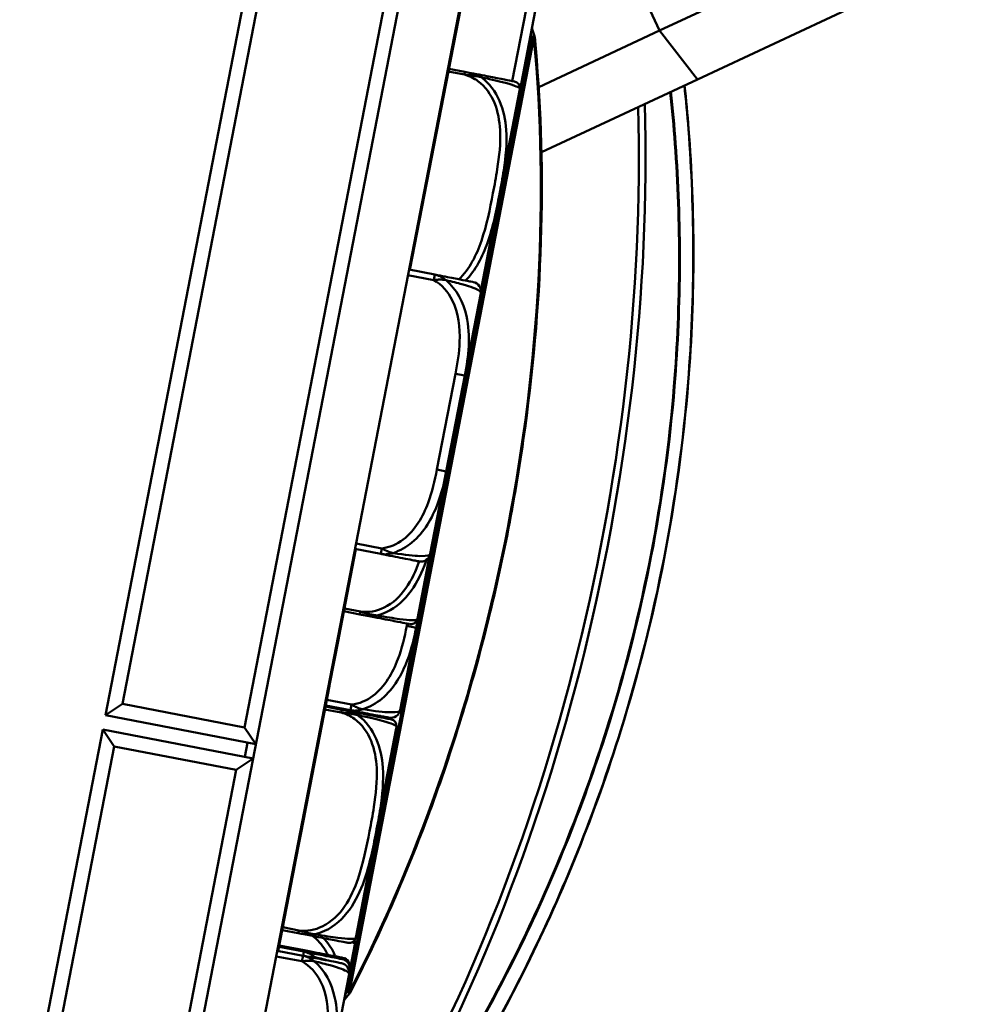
# Model space of a CAD drawing. Header units: inches. Extents: x 0.8 to 75.7, y -7.8 to 49.3.
# Tile 5 of 222: x 16 to 18, y 6.2 to 8.2. Entities that reach past the tile are written whole.
import ezdxf

# ---------------------------------------------------------------- set-up
doc = ezdxf.new("R2010")
doc.units = ezdxf.units.IN
doc.header["$MEASUREMENT"] = 0
for name, color, linetype, lineweight in [('Dimensions(ROSSANSI)', 7, 'Continuous', 25), ('Visible Edges(ROSSANSI)', 7, 'Continuous', 50), ('Visible Tangent Edges(ROSSANSI)', 7, 'Continuous', 50)]:
    doc.layers.add(name, color=color, linetype=linetype, lineweight=lineweight)
doc.styles.add('DEFAULT-ROSSANSI', font='arial.ttf')
doc.dimstyles.new('DEFAULT-ROSSANSI', dxfattribs={"dimtxt": 1, "dimasz": 0.098425, "dimexe": 0.125, "dimexo": 0.0625, "dimgap": 0.031496, "dimtad": 0, "dimtih": 1, "dimtoh": 1, "dimrnd": 1e-08, "dimzin": 0, "dimdsep": 46, "dimtxsty": 'DEFAULT-ROSSANSI', "dimcen": 0.09, "dimdle": 0.393701, "dimclrd": 7, "dimclre": 7, "dimclrt": 179, "dimadec": 0, "dimazin": 0, "dimtfac": 1, "dimtofl": 0, "dimtmove": 0, "dimatfit": 3, "dimfxl": 1, "dimtolj": 1, "dimtzin": 0, "dimlwd": 25, "dimlwe": 25, "dimarcsym": 0})

# ---------------------------------------------------------------- blocks, each defined once
blk = doc.blocks.new('*D7')
at = {"layer": 'Defpoints', "color": 0}
for p in [(19.9791, 26.1672), (2.7537, 7.6047), (15.8958, 5.062)]:
    blk.add_point(p, dxfattribs=at)
at = {"layer": 'Dimensions(ROSSANSI)', "color": 7, "lineweight": 25}
for p, q in [((19.9178, 26.1791), (6.7143, 28.7336)), ((6.8183, 28.6132), (4.9255, 18.8296)), ((2.7724, 7.7013), (4.6653, 17.4849)), ((15.8345, 5.0739), (2.631, 7.6284))]:
    blk.add_line(p, q, dxfattribs=at)
at = {"layer": 'Dimensions(ROSSANSI)', "color": 7}
for points in [[(6.8022, 28.6163), (6.8344, 28.6101), (6.837, 28.7099)], [(2.7563, 7.7044), (2.7885, 7.6982), (2.7537, 7.6047)]]:
    blk.add_solid(points, dxfattribs=at)
at = {"layer": 'Dimensions(ROSSANSI)', "color": 179, "lineweight": 25, "insert": (0.7831, 18.7981), "char_height": 1, "attachment_point": 1, "style": 'DEFAULT-ROSSANSI'}
blk.add_mtext('\\A1;21.50 [546.0]', dxfattribs=at)
blk = doc.blocks.new('*D9')
at = {"layer": 'Defpoints', "color": 0}
for p in [(21.4894, 26.325), (16.1888, 4.5732), (19.979, 2.9683)]:
    blk.add_point(p, dxfattribs=at)
at = {"layer": 'Dimensions(ROSSANSI)', "color": 7, "lineweight": 25}
for p, q in [((21.547, 26.3006), (28.7103, 23.2673)), ((28.5568, 23.2255), (24.5718, 13.8145)), ((20.0174, 3.0589), (24.0024, 12.4698)), ((16.2464, 4.5489), (20.0941, 2.9196))]:
    blk.add_line(p, q, dxfattribs=at)
at = {"layer": 'Dimensions(ROSSANSI)', "color": 7}
for points in [[(28.5417, 23.2319), (28.5719, 23.2191), (28.5952, 23.3161)], [(20.0022, 3.0653), (20.0325, 3.0525), (19.979, 2.9683)]]:
    blk.add_solid(points, dxfattribs=at)
at = {"layer": 'Dimensions(ROSSANSI)', "color": 179, "lineweight": 25, "insert": (20.2748, 13.7831), "char_height": 1, "attachment_point": 1, "style": 'DEFAULT-ROSSANSI'}
blk.add_mtext('\\A1;22.10 [561.3]', dxfattribs=at)
blk = doc.blocks.new('*D13')
at = {"layer": 'Defpoints', "color": 0}
for p in [(13.8515, 26.4502), (16.2885, 4.7595), (15.014, 1.2385), (13.8515, -7.8366)]:
    blk.add_point(p, dxfattribs=at)
at = {"layer": 'Dimensions(ROSSANSI)', "color": 7, "lineweight": 25}
for p, q in [((13.8515, 26.3877), (13.8515, 1.1877)), ((16.2766, 4.6981), (15.5657, 1.0234))]:
    blk.add_line(p, q, dxfattribs=at)
for start, end in [(90, 91.37691), (79.66637, 89.38363)]:
    blk.add_arc((13.8515, -7.8366), 9.1493, start, end, dxfattribs=at)
at = {"layer": 'Dimensions(ROSSANSI)', "color": 7}
for points in [[(13.9498, 1.2958), (13.95, 1.3286), (13.8515, 1.3127)], [(15.4957, 1.1804), (15.4897, 1.1482), (15.5894, 1.1461)]]:
    blk.add_solid(points, dxfattribs=at)
at = {"layer": 'Dimensions(ROSSANSI)', "color": 179, "lineweight": 25, "insert": (11.7325, 1.7377), "char_height": 1, "attachment_point": 1, "style": 'DEFAULT-ROSSANSI'}
blk.add_mtext('\\A1;11°', dxfattribs=at)

msp = doc.modelspace()

# ---------------------------------------------------------------- linework, layer by layer
at = {"layer": 'Visible Edges(ROSSANSI)'}
for p, q in [((16.1658, 4.7832), (19.4609, 21.8144)), ((16.2885, 4.7595), (19.5836, 21.7906)), ((19.1271, 21.7631), (16.2236, 6.7564)), ((16.2588, 6.7801), (19.1508, 21.7279)), ((19.4041, 21.6789), (16.5121, 6.7311)), ((17.0171, 8.5149), (16.8558, 7.6809)), ((17.8145, 8.3833), (17.3741, 8.1774)), ((17.8674, 8.27), (17.4526, 8.0762)), ((17.0776, 8.0191), (17.116, 8.2177)), ((17.123, 8.0601), (17.3741, 8.1774)), ((16.9699, 8.0918), (16.9365, 8.0982)), ((17.1287, 7.9248), (17.4526, 8.0762)), ((17.0031, 7.6368), (17.0836, 8.0529)), ((17.0444, 7.8478), (17.0776, 8.0191)), ((16.9072, 7.6709), (16.8538, 7.6813)), ((16.9696, 7.4612), (17.0027, 7.6324)), ((16.9312, 7.2625), (16.9696, 7.4612)), ((16.898, 7.0913), (16.9312, 7.2625)), ((16.7436, 7.1011), (16.7081, 6.9179)), ((16.7416, 7.1015), (16.795, 7.0911)), ((16.8684, 6.9381), (16.898, 7.0913)), ((16.872, 6.9592), (16.8967, 7.0871)), ((16.7186, 6.9721), (16.752, 6.9656)), ((16.8353, 6.7668), (16.8684, 6.9381)), ((16.7079, 6.9168), (16.6889, 6.8186)), ((16.706, 6.9172), (16.7079, 6.9168)), ((16.7061, 6.9179), (16.7081, 6.9175)), ((16.7061, 6.9177), (16.708, 6.9173)), ((16.7062, 6.9182), (16.7081, 6.9179)), ((16.6887, 6.8175), (16.6367, 6.5488)), ((16.6868, 6.8182), (16.6888, 6.8178)), ((16.6868, 6.8181), (16.6888, 6.8177)), ((16.6868, 6.8179), (16.6887, 6.8175)), ((16.6869, 6.8184), (16.6888, 6.818)), ((16.687, 6.819), (16.6889, 6.8186)), ((16.2588, 6.7801), (16.2236, 6.7564)), ((16.5121, 6.7311), (16.2588, 6.7801)), ((16.7137, 6.7678), (16.6803, 6.7742)), ((16.6808, 6.7767), (16.7323, 6.7667)), ((16.2236, 6.7564), (16.5358, 6.696)), ((16.2179, 6.7269), (15.8536, 4.8436)), ((16.5302, 6.6665), (16.2179, 6.7269)), ((16.2179, 6.7269), (16.2417, 6.6917)), ((16.5121, 6.7311), (16.5358, 6.696)), ((16.744, 6.2975), (16.8274, 6.7289)), ((15.883, 4.8379), (16.2417, 6.6917)), ((16.2417, 6.6917), (16.495, 6.6427)), ((16.5185, 6.6993), (16.5128, 6.6699)), ((16.495, 6.6427), (16.5302, 6.6665)), ((16.495, 6.6427), (16.1363, 4.7889)), ((16.6366, 6.5482), (16.6176, 6.45)), ((16.6347, 6.5486), (16.6366, 6.5482)), ((16.6348, 6.5492), (16.6367, 6.5488)), ((16.6175, 6.4495), (16.5822, 6.2671)), ((16.6156, 6.4499), (16.6175, 6.4495)), ((16.6157, 6.4504), (16.6176, 6.45)), ((16.5906, 6.3104), (16.624, 6.3039)), ((16.6353, 6.2656), (16.5839, 6.2755)), ((16.6359, 6.2685), (16.5844, 6.2785)), ((16.7314, 6.23), (16.7411, 6.2802)), ((16.6337, 6.2572), (16.5803, 6.2675)), ((16.6353, 6.2656), (16.6359, 6.2685)), ((16.6961, 6.0474), (16.7292, 6.2186)), ((16.7292, 6.2186), (16.7308, 6.227)), ((16.7308, 6.227), (16.7314, 6.23))]:
    msp.add_line(p, q, dxfattribs=at)
for centre, radius, start, end in [((17.1047, 8.1632), 0.01, 5.553, 17.157), ((17.0704, 8.0583), 0.0138, 355.5035, 79.05), ((17.0546, 8.0586), 0.0295, 349.05, 354.922), ((16.9605, 8.0669), 0.124, 354.922, 355.5035), ((17.0251, 7.8515), 0.0197, 336.1636, 349.05), ((16.9834, 7.6362), 0.0197, 349.05, 79.05), ((16.8787, 7.095), 0.0197, 259.05, 349.05), ((16.8578, 6.9592), 0.0138, 259.05, 342.5965), ((16.7526, 6.9922), 0.124, 342.5965, 343.178), ((16.843, 6.9648), 0.0295, 343.178, 349.05), ((16.816, 6.7706), 0.0197, 259.05, 349.05), ((16.8142, 6.7343), 0.0138, 355.5035, 79.05), ((16.7985, 6.7346), 0.0295, 349.05, 354.922), ((16.7043, 6.7429), 0.124, 354.922, 355.5035), ((16.715, 6.3031), 0.0295, 343.178, 349.05), ((16.7297, 6.2975), 0.0138, 259.05, 342.5965), ((16.7257, 6.2832), 0.0157, 349.05, 20.6947), ((16.6245, 6.3305), 0.124, 342.5965, 343.178), ((16.7099, 6.2224), 0.0197, 349.05, 79.05), ((16.7115, 6.2308), 0.0197, 349.05, 79.05), ((16.7121, 6.2337), 0.0197, 349.05, 79.05), ((16.7218, 6.184), 0.01, 320.943, 332.547)]:
    msp.add_arc(centre, radius, start, end, dxfattribs=at)
for points, degree in [([(17.1143, 8.1662), (17.1126, 8.1716), (17.1109, 8.1771), (17.1092, 8.1825)], 3), ([(16.708, 6.9172), (16.708, 6.917), (16.7079, 6.9168)], 2), ([(16.7081, 6.9175), (16.7081, 6.9175), (16.708, 6.9173)], 2), ([(16.708, 6.9173), (16.708, 6.9173), (16.708, 6.9172)], 2), ([(16.7081, 6.9179), (16.7081, 6.9177), (16.7081, 6.9175)], 2), ([(16.6888, 6.8177), (16.6887, 6.8176), (16.6887, 6.8175)], 2), ([(16.6889, 6.8186), (16.6889, 6.8182), (16.6888, 6.818)], 2), ([(16.6888, 6.818), (16.6888, 6.8179), (16.6888, 6.8178)], 2), ([(16.6888, 6.8178), (16.6888, 6.8177), (16.6888, 6.8177)], 2), ([(16.6367, 6.5488), (16.6367, 6.5485), (16.6366, 6.5482)], 2), ([(16.6176, 6.45), (16.6176, 6.4497), (16.6175, 6.4495)], 2), ([(16.7187, 6.1645), (16.7224, 6.1689), (16.726, 6.1733), (16.7296, 6.1777)], 3)]:
    msp.add_open_spline(points, degree=degree, dxfattribs=at)
for points, knots in [([(16.7307, 6.1794), (16.7902, 6.294), (16.8443, 6.4163), (16.9397, 6.6714), (16.9809, 6.8043), (17.049, 7.0756), (17.0757, 7.214), (17.1138, 7.4911), (17.1251, 7.6297), (17.1318, 7.902), (17.1272, 8.0356), (17.1147, 8.1642)], [1.0802358, 1.0802358, 1.0802358, 1.0802358, 1.27646, 1.27646, 1.4726842, 1.4726842, 1.6689084, 1.6689084, 1.8651326, 1.8651326, 2.0613568, 2.0613568, 2.0613568, 2.0613568]), ([(17.073, 8.0718), (17.0729, 8.0718), (17.0728, 8.0718), (17.0683, 8.0727), (17.0627, 8.0738), (17.0488, 8.0765), (17.0153, 8.083), (17.0021, 8.0855), (16.9862, 8.0886), (16.9699, 8.0918)], [1.0315402, 1.0315402, 1.0315402, 1.0315402, 1.2894252, 1.2894252, 1.2894252, 1.6107738, 1.6107738, 1.6107738, 1.7373496, 1.7373496, 1.7373496, 1.7373496]), ([(16.599, 5.4978), (16.6557, 5.5614), (16.7113, 5.6286), (16.8258, 5.7793), (16.8844, 5.8637), (16.996, 6.0428), (17.0491, 6.1376), (17.1738, 6.3893), (17.2402, 6.5531), (17.33, 6.8414), (17.3603, 6.9613), (17.3837, 7.0826), (17.4072, 7.2039), (17.4238, 7.3265), (17.4481, 7.6273), (17.4475, 7.8041), (17.432, 8.0038), (17.4292, 8.0339), (17.4261, 8.0638)], [0.205703, 0.205703, 0.205703, 0.205703, 1.01733, 1.01733, 1.924013, 1.924013, 2.830701, 2.830701, 4.215232, 4.215232, 5.153714, 5.153714, 5.153714, 6.092195, 6.092195, 7.476726, 7.476726, 7.725109, 7.725109, 7.725109, 7.725109]), ([(16.9872, 7.6555), (16.9868, 7.6556), (16.9862, 7.6557), (16.9824, 7.6564), (16.9774, 7.6574), (16.9671, 7.6594), (16.9465, 7.6634), (16.9358, 7.6654), (16.9224, 7.668), (16.9072, 7.6709)], [0.2569537, 0.2569537, 0.2569537, 0.2569537, 0.4371919, 0.4371919, 0.4371919, 0.6739428, 0.6739428, 0.6739428, 0.7963818, 0.7963818, 0.7963818, 0.7963818]), ([(16.795, 7.0911), (16.813, 7.0877), (16.8285, 7.0847), (16.84, 7.0825), (16.8577, 7.079), (16.8665, 7.0773), (16.8708, 7.0765), (16.8742, 7.0758), (16.8747, 7.0757), (16.875, 7.0757)], [-0.7968224, -0.7968224, -0.7968224, -0.7968224, -0.6514613, -0.6514613, -0.6514613, -0.427691, -0.427691, -0.427691, -0.2569517, -0.2569517, -0.2569517, -0.2569517]), ([(16.752, 6.9656), (16.7622, 6.9637), (16.7724, 6.9617), (16.7816, 6.9599), (16.7986, 6.9566), (16.8128, 6.9539), (16.8232, 6.9519), (16.8335, 6.9499), (16.8403, 6.9486), (16.8449, 6.9477), (16.8513, 6.9464), (16.8534, 6.946), (16.8544, 6.9458), (16.855, 6.9457), (16.8551, 6.9457), (16.8551, 6.9457)], [0.3257308, 0.3257308, 0.3257308, 0.3257308, 0.4047738, 0.4047738, 0.4047738, 0.5505317, 0.5505317, 0.5505317, 0.6962896, 0.6962896, 0.6962896, 0.9025977, 0.9025977, 0.9025977, 1.0315402, 1.0315402, 1.0315402, 1.0315402]), ([(16.8168, 6.7478), (16.8168, 6.7478), (16.8166, 6.7478), (16.8121, 6.7487), (16.8065, 6.7498), (16.7926, 6.7525), (16.7591, 6.759), (16.746, 6.7615), (16.73, 6.7646), (16.7137, 6.7678)], [1.0315402, 1.0315402, 1.0315402, 1.0315402, 1.2894252, 1.2894252, 1.2894252, 1.6107738, 1.6107738, 1.6107738, 1.7373496, 1.7373496, 1.7373496, 1.7373496]), ([(16.7323, 6.7667), (16.7502, 6.7632), (16.7657, 6.7602), (16.7772, 6.758), (16.7949, 6.7546), (16.8037, 6.7529), (16.8081, 6.7521), (16.8114, 6.7514), (16.8119, 6.7513), (16.8122, 6.7512)], [-0.7968224, -0.7968224, -0.7968224, -0.7968224, -0.6514613, -0.6514613, -0.6514613, -0.427691, -0.427691, -0.427691, -0.2569517, -0.2569517, -0.2569517, -0.2569517]), ([(16.624, 6.3039), (16.6342, 6.3019), (16.6444, 6.3), (16.6536, 6.2982), (16.6706, 6.2949), (16.6848, 6.2922), (16.6951, 6.2901), (16.7055, 6.2881), (16.7123, 6.2868), (16.7168, 6.2859), (16.7233, 6.2847), (16.7253, 6.2843), (16.7263, 6.2841), (16.7269, 6.284), (16.727, 6.284), (16.7271, 6.284)], [0.3257308, 0.3257308, 0.3257308, 0.3257308, 0.4047738, 0.4047738, 0.4047738, 0.5505317, 0.5505317, 0.5505317, 0.6962896, 0.6962896, 0.6962896, 0.9025977, 0.9025977, 0.9025977, 1.0315402, 1.0315402, 1.0315402, 1.0315402]), ([(16.7136, 6.2417), (16.7133, 6.2418), (16.7127, 6.2419), (16.7089, 6.2426), (16.7039, 6.2436), (16.6936, 6.2456), (16.673, 6.2496), (16.6623, 6.2516), (16.6489, 6.2542), (16.6337, 6.2572)], [0.2569537, 0.2569537, 0.2569537, 0.2569537, 0.4371919, 0.4371919, 0.4371919, 0.6739428, 0.6739428, 0.6739428, 0.7963818, 0.7963818, 0.7963818, 0.7963818]), ([(16.7153, 6.2501), (16.7149, 6.2502), (16.7143, 6.2503), (16.7105, 6.251), (16.7055, 6.252), (16.6952, 6.254), (16.6746, 6.258), (16.6639, 6.26), (16.6505, 6.2626), (16.6353, 6.2656)], [0.2569537, 0.2569537, 0.2569537, 0.2569537, 0.4371919, 0.4371919, 0.4371919, 0.6739428, 0.6739428, 0.6739428, 0.7963818, 0.7963818, 0.7963818, 0.7963818]), ([(16.7158, 6.253), (16.7145, 6.2533), (16.7125, 6.2537), (16.6723, 6.2615), (16.6454, 6.2667), (16.6359, 6.2685)], [0.2569537, 0.2569537, 0.2569537, 0.2569537, 0.5651984, 0.7193207, 0.7963818, 0.7963818, 0.7963818, 0.7963818])]:
    msp.add_open_spline(points, degree=3, knots=knots, dxfattribs=at)
at = {"layer": 'Visible Tangent Edges(ROSSANSI)'}
for p, q in [((17.3106, 8.3133), (17.3741, 8.1774)), ((17.0967, 8.2214), (17.0679, 8.0728)), ((17.3741, 8.1774), (17.4526, 8.0762)), ((17.1094, 8.1623), (16.7264, 6.1831)), ((16.73, 6.1824), (17.1129, 8.1617)), ((17.1129, 8.1617), (17.1094, 8.1623)), ((16.9354, 8.0924), (16.9688, 8.086)), ((16.9688, 8.086), (16.9699, 8.0918)), ((17.0031, 7.6375), (17.084, 8.0559)), ((17.0771, 8.0191), (17.0776, 8.0191)), ((16.8516, 7.6697), (16.905, 7.6594)), ((16.905, 7.6594), (16.9072, 7.6709)), ((16.9503, 7.4649), (16.9119, 7.2663)), ((16.9503, 7.4649), (16.9696, 7.4612)), ((16.9119, 7.2663), (16.9312, 7.2625)), ((16.7973, 7.1027), (16.7439, 7.1131)), ((16.795, 7.0911), (16.7973, 7.1027)), ((16.8713, 6.9563), (16.8965, 7.0865)), ((16.7531, 6.9714), (16.7198, 6.9779)), ((16.752, 6.9656), (16.7531, 6.9714)), ((16.85, 6.9467), (16.8491, 6.9418)), ((16.8491, 6.9418), (16.8684, 6.9381)), ((16.706, 6.9175), (16.708, 6.9172)), ((16.7345, 6.7783), (16.6831, 6.7883)), ((16.6792, 6.7684), (16.7126, 6.762)), ((16.6882, 6.7727), (16.6887, 6.7751)), ((16.7126, 6.762), (16.7137, 6.7678)), ((16.7323, 6.7667), (16.7345, 6.7783)), ((16.7589, 6.7616), (16.7584, 6.7591)), ((16.763, 6.7582), (16.7635, 6.7607)), ((16.7432, 6.2946), (16.8279, 6.7319)), ((16.6251, 6.3097), (16.5917, 6.3162)), ((16.624, 6.3039), (16.6251, 6.3097)), ((16.6669, 6.2863), (16.6669, 6.2863)), ((16.6708, 6.2817), (16.6708, 6.2817)), ((16.578, 6.2559), (16.6314, 6.2456)), ((16.6314, 6.2456), (16.6337, 6.2572)), ((16.6337, 6.2572), (16.6353, 6.2656)), ((16.7264, 6.1831), (16.73, 6.1824))]:
    msp.add_line(p, q, dxfattribs=at)
for start, end in [(17.157, 17.3843), (320.7157, 320.943)]:
    msp.add_arc((15.065, 7.5312), 2.1395, start, end, dxfattribs=at)
for centre, major_axis, ratio, start_param, end_param in [((15.8936, 7.3709), (-0.4064, -2.1006), 0.5547, 1.080236, 2.061357), ((17.1047, 8.1632), (0.00955, 0.00295), 0.244484, 5.141663, 6.283185), ((17.1047, 8.1632), (0.00995, 0.00097), 0.391996, 5.635983, 6.283185), ((15.9182, 7.3661), (-0.4653, -2.4049), 0.5547, 0.976398, 1.950867), ((15.9263, 7.3646), (0.4672, 2.4148), 0.5547, 4.11799, 5.094752), ((16.7218, 6.184), (0.00777, -0.0063), 0.244484, 0, 1.141522), ((16.7218, 6.184), (0.00887, -0.00461), 0.391996, 0, 0.647202)]:
    msp.add_ellipse(centre, major_axis=major_axis, ratio=ratio, start_param=start_param, end_param=end_param, dxfattribs=at)
for points, knots in [([(16.9688, 8.086), (16.9788, 8.0834), (16.9885, 8.0788), (16.9969, 8.0727), (17.0124, 8.0614), (17.0239, 8.045), (17.0312, 8.0272), (17.0385, 8.0093), (17.0418, 7.9901), (17.0428, 7.971), (17.0443, 7.9438), (17.0412, 7.9166), (17.037, 7.8899), (17.0344, 7.8731), (17.0314, 7.8565), (17.0281, 7.8399), (17.0217, 7.8067), (17.0151, 7.7735), (17.0042, 7.7412), (16.9941, 7.7117), (16.9794, 7.682), (16.9571, 7.6609)], [0.325731, 0.325731, 0.325731, 0.325731, 0.404774, 0.404774, 0.404774, 0.550532, 0.550532, 0.550532, 0.69629, 0.69629, 0.69629, 0.902598, 0.902598, 0.902598, 1.03154, 1.03154, 1.03154, 1.289425, 1.289425, 1.289425, 1.52594, 1.52594, 1.52594, 1.52594]), ([(16.9688, 8.086), (16.9707, 8.0857), (16.9727, 8.0854), (16.9765, 8.085), (16.9783, 8.0848), (16.9813, 8.0845), (16.9825, 8.0844), (16.9844, 8.0842), (16.9851, 8.0841), (16.9873, 8.0838), (16.9887, 8.0836), (16.9925, 8.0831), (16.9949, 8.0827), (16.9993, 8.0818), (17.0013, 8.0813), (17.0033, 8.0807)], [-0.0844808, -0.0844808, -0.0844808, -0.0844808, -0.06943799, -0.06943799, -0.05587828, -0.05587828, -0.04740346, -0.04740346, -0.04210669, -0.04210669, -0.03151317, -0.03151317, -0.01456352, -0.01456352, 0.00026741, 0.00026741, 0.00026741, 0.00026741]), ([(17.0033, 8.0807), (17.0014, 8.0818), (16.9995, 8.0828), (16.9953, 8.0848), (16.9931, 8.0857), (16.9894, 8.087), (16.988, 8.0875), (16.9859, 8.0881), (16.9852, 8.0883), (16.9833, 8.0888), (16.9822, 8.0891), (16.9793, 8.0898), (16.9775, 8.0902), (16.9738, 8.091), (16.9718, 8.0914), (16.9699, 8.0918)], [-0.00026741, -0.00026741, -0.00026741, -0.00026741, 0.01456352, 0.01456352, 0.03151317, 0.03151317, 0.04210669, 0.04210669, 0.04740346, 0.04740346, 0.05587828, 0.05587828, 0.06943799, 0.06943799, 0.0844808, 0.0844808, 0.0844808, 0.0844808]), ([(16.9707, 7.6581), (16.9923, 7.68), (17.0068, 7.7089), (17.0167, 7.737), (17.0284, 7.7703), (17.0351, 7.8038), (17.0416, 7.8373), (17.0448, 7.854), (17.0479, 7.8708), (17.0504, 7.8878), (17.0545, 7.915), (17.0576, 7.9431), (17.0556, 7.9716), (17.0542, 7.9918), (17.0502, 8.0123), (17.0418, 8.0315), (17.0335, 8.0506), (17.0206, 8.0683), (17.0033, 8.0807)], [-1.507202, -1.507202, -1.507202, -1.507202, -1.289425, -1.289425, -1.289425, -1.03154, -1.03154, -1.03154, -0.902598, -0.902598, -0.902598, -0.69629, -0.69629, -0.69629, -0.550532, -0.550532, -0.550532, -0.405761, -0.405761, -0.405761, -0.405761]), ([(17.0033, 8.0807), (17.0094, 8.0794), (17.0152, 8.0781), (17.0206, 8.0769), (17.058, 8.0686), (17.0733, 8.0634), (17.0793, 8.0605), (17.0841, 8.0582), (17.0841, 8.0572), (17.0841, 8.0572)], [-1.6573193, -1.6573193, -1.6573193, -1.6573193, -1.6107738, -1.6107738, -1.6107738, -1.2894252, -1.2894252, -1.2894252, -1.0315402, -1.0315402, -1.0315402, -1.0315402]), ([(17.4256, 8.0635), (17.4288, 8.0333), (17.4316, 8.0029), (17.447, 7.8032), (17.4476, 7.6267), (17.4234, 7.3262), (17.4067, 7.2038), (17.3833, 7.0827), (17.3599, 6.9616), (17.3297, 6.8418), (17.24, 6.554), (17.1737, 6.3904), (17.0493, 6.139), (16.9962, 6.0444), (16.8848, 5.8655), (16.8264, 5.7812), (16.7121, 5.6307), (16.6566, 5.5635), (16.6, 5.5)], [-7.728094, -7.728094, -7.728094, -7.728094, -7.476726, -7.476726, -6.092195, -6.092195, -5.153714, -5.153714, -5.153714, -4.215232, -4.215232, -2.830701, -2.830701, -1.924013, -1.924013, -1.01733, -1.01733, -0.205703, -0.205703, -0.205703, -0.205703]), ([(17.3961, 8.0498), (17.3999, 8.0143), (17.4032, 7.9784), (17.4178, 7.78), (17.4179, 7.6107), (17.3943, 7.3222), (17.3782, 7.2045), (17.3557, 7.088), (17.3332, 6.9715), (17.3042, 6.8563), (17.2185, 6.5798), (17.1552, 6.4228), (17.0358, 6.1791), (16.9842, 6.0863), (16.8757, 5.9107), (16.8189, 5.828), (16.7115, 5.6854), (16.6615, 5.624), (16.6107, 5.5658)], [2.438662, 2.438662, 2.438662, 2.438662, 2.735767, 2.735767, 4.066581, 4.066581, 4.970623, 4.970623, 4.970623, 5.874664, 5.874664, 7.205478, 7.205478, 8.095734, 8.095734, 8.985984, 8.985984, 9.724261, 9.724261, 9.724261, 9.724261]), ([(16.611, 5.563), (16.6619, 5.6213), (16.7119, 5.6828), (16.8194, 5.8257), (16.8763, 5.9085), (16.9849, 6.0844), (17.0366, 6.1774), (17.1562, 6.4214), (17.2195, 6.5788), (17.3053, 6.8557), (17.3343, 6.9711), (17.3569, 7.0878), (17.3795, 7.2044), (17.3956, 7.3223), (17.4193, 7.6113), (17.4192, 7.7809), (17.4046, 7.9794), (17.4014, 8.0151), (17.3976, 8.0504)], [-9.724261, -9.724261, -9.724261, -9.724261, -8.985984, -8.985984, -8.095734, -8.095734, -7.205478, -7.205478, -5.874664, -5.874664, -4.970623, -4.970623, -4.970623, -4.066581, -4.066581, -2.735767, -2.735767, -2.440416, -2.440416, -2.440416, -2.440416]), ([(16.9306, 7.6594), (16.9294, 7.6605), (16.928, 7.6616), (16.9252, 7.6636), (16.9236, 7.6646), (16.9211, 7.666), (16.9201, 7.6665), (16.9186, 7.6672), (16.9181, 7.6674), (16.9168, 7.668), (16.916, 7.6683), (16.914, 7.6691), (16.9127, 7.6696), (16.91, 7.6703), (16.9086, 7.6707), (16.9072, 7.6709)], [-0.00023197, -0.00023197, -0.00023197, -0.00023197, 0.00913095, 0.00913095, 0.01983142, 0.01983142, 0.02651922, 0.02651922, 0.02986312, 0.02986312, 0.03521335, 0.03521335, 0.04377373, 0.04377373, 0.0532704, 0.0532704, 0.0532704, 0.0532704]), ([(16.905, 7.6594), (16.9065, 7.6596), (16.908, 7.6598), (16.9109, 7.6602), (16.9122, 7.6603), (16.9145, 7.6605), (16.9154, 7.6605), (16.9168, 7.6605), (16.9173, 7.6606), (16.919, 7.6606), (16.92, 7.6606), (16.9229, 7.6605), (16.9246, 7.6603), (16.9277, 7.66), (16.9292, 7.6597), (16.9306, 7.6594)], [-0.0532704, -0.0532704, -0.0532704, -0.0532704, -0.04377373, -0.04377373, -0.03521335, -0.03521335, -0.02986312, -0.02986312, -0.02651922, -0.02651922, -0.01983142, -0.01983142, -0.00913095, -0.00913095, 0.00023197, 0.00023197, 0.00023197, 0.00023197]), ([(16.905, 7.6594), (16.9218, 7.6503), (16.935, 7.635), (16.9436, 7.6178), (16.9568, 7.5914), (16.9601, 7.5611), (16.9589, 7.5317), (16.958, 7.5093), (16.9545, 7.4869), (16.9503, 7.4649)], [-0.7968224, -0.7968224, -0.7968224, -0.7968224, -0.6514613, -0.6514613, -0.6514613, -0.427691, -0.427691, -0.427691, -0.2569517, -0.2569517, -0.2569517, -0.2569517]), ([(16.9306, 7.6594), (16.9432, 7.6565), (16.9547, 7.6536), (16.9839, 7.6454), (16.994, 7.6412), (17.0023, 7.6356), (17.0033, 7.6337), (17.0027, 7.6324)], [-0.7478145, -0.7478145, -0.7478145, -0.7478145, -0.6493253, -0.6493253, -0.427691, -0.427691, -0.2569537, -0.2569537, -0.2569537, -0.2569537]), ([(16.9696, 7.4612), (16.9774, 7.5009), (16.9827, 7.543), (16.9666, 7.613), (16.9531, 7.6405), (16.9306, 7.6594)], [0.2569517, 0.2569517, 0.2569517, 0.2569517, 0.5559983, 0.5559983, 0.7482818, 0.7482818, 0.7482818, 0.7482818]), ([(16.9119, 7.2663), (16.9074, 7.243), (16.9019, 7.2197), (16.8936, 7.1975), (16.8828, 7.1683), (16.8666, 7.14), (16.8416, 7.1212), (16.8286, 7.1114), (16.8134, 7.1046), (16.7973, 7.1027)], [0.2569537, 0.2569537, 0.2569537, 0.2569537, 0.4371919, 0.4371919, 0.4371919, 0.6739428, 0.6739428, 0.6739428, 0.7963818, 0.7963818, 0.7963818, 0.7963818]), ([(16.821, 7.0931), (16.8352, 7.0982), (16.8487, 7.1057), (16.8854, 7.1364), (16.9019, 7.1655), (16.9214, 7.217), (16.9271, 7.2395), (16.9312, 7.2625)], [-0.7478145, -0.7478145, -0.7478145, -0.7478145, -0.6493253, -0.6493253, -0.427691, -0.427691, -0.2569537, -0.2569537, -0.2569537, -0.2569537]), ([(16.795, 7.0911), (16.7964, 7.0909), (16.7979, 7.0907), (16.8006, 7.0904), (16.802, 7.0903), (16.8042, 7.0903), (16.8051, 7.0903), (16.8065, 7.0903), (16.807, 7.0904), (16.8087, 7.0905), (16.8098, 7.0906), (16.8127, 7.0909), (16.8145, 7.0913), (16.8179, 7.0921), (16.8195, 7.0925), (16.821, 7.0931)], [-0.0532704, -0.0532704, -0.0532704, -0.0532704, -0.04377373, -0.04377373, -0.03521335, -0.03521335, -0.02986312, -0.02986312, -0.02651922, -0.02651922, -0.01983142, -0.01983142, -0.00913095, -0.00913095, 0.00023197, 0.00023197, 0.00023197, 0.00023197]), ([(16.821, 7.0931), (16.8196, 7.0934), (16.8182, 7.0937), (16.8151, 7.0945), (16.8135, 7.095), (16.8108, 7.096), (16.8098, 7.0964), (16.8083, 7.097), (16.8078, 7.0972), (16.8065, 7.0978), (16.8057, 7.0982), (16.8037, 7.0992), (16.8024, 7.0998), (16.7999, 7.1012), (16.7986, 7.102), (16.7973, 7.1027)], [-0.00023197, -0.00023197, -0.00023197, -0.00023197, 0.00913095, 0.00913095, 0.01983142, 0.01983142, 0.02651922, 0.02651922, 0.02986312, 0.02986312, 0.03521335, 0.03521335, 0.04377373, 0.04377373, 0.0532704, 0.0532704, 0.0532704, 0.0532704]), ([(16.898, 7.0913), (16.8977, 7.0889), (16.8943, 7.0862), (16.8648, 7.0872), (16.8464, 7.0891), (16.821, 7.0931)], [0.2569517, 0.2569517, 0.2569517, 0.2569517, 0.5559983, 0.5559983, 0.7482818, 0.7482818, 0.7482818, 0.7482818]), ([(16.8749, 7.0757), (16.8612, 7.0366), (16.8391, 6.9979), (16.8019, 6.9798), (16.7868, 6.9724), (16.7696, 6.9692), (16.7531, 6.9714)], [1.2981451, 1.2981451, 1.2981451, 1.2981451, 1.6107738, 1.6107738, 1.6107738, 1.7373496, 1.7373496, 1.7373496, 1.7373496]), ([(16.7871, 6.9635), (16.7938, 6.9651), (16.8003, 6.9674), (16.8065, 6.9702), (16.8494, 6.9901), (16.8739, 7.0332), (16.8885, 7.0747), (16.889, 7.0761), (16.8895, 7.0775), (16.89, 7.0788)], [-1.6573193, -1.6573193, -1.6573193, -1.6573193, -1.6107738, -1.6107738, -1.6107738, -1.2894252, -1.2894252, -1.2894252, -1.2788058, -1.2788058, -1.2788058, -1.2788058]), ([(16.7871, 6.9635), (16.7851, 6.9637), (16.783, 6.9639), (16.7786, 6.9647), (16.7763, 6.9652), (16.7725, 6.9661), (16.7711, 6.9665), (16.769, 6.9671), (16.7683, 6.9673), (16.7664, 6.9678), (16.7653, 6.9681), (16.7624, 6.9689), (16.7607, 6.9694), (16.757, 6.9705), (16.755, 6.971), (16.7531, 6.9714)], [-0.00026741, -0.00026741, -0.00026741, -0.00026741, 0.01456352, 0.01456352, 0.03151317, 0.03151317, 0.04210669, 0.04210669, 0.04740346, 0.04740346, 0.05587828, 0.05587828, 0.06943799, 0.06943799, 0.0844808, 0.0844808, 0.0844808, 0.0844808]), ([(16.752, 6.9656), (16.7539, 6.9653), (16.7559, 6.9649), (16.7597, 6.9642), (16.7615, 6.9639), (16.7644, 6.9635), (16.7656, 6.9633), (16.7675, 6.9631), (16.7682, 6.9631), (16.7704, 6.9629), (16.7719, 6.9628), (16.7758, 6.9626), (16.7782, 6.9626), (16.7828, 6.9629), (16.785, 6.9631), (16.7871, 6.9635)], [-0.0844808, -0.0844808, -0.0844808, -0.0844808, -0.06943799, -0.06943799, -0.05587828, -0.05587828, -0.04740346, -0.04740346, -0.04210669, -0.04210669, -0.03151317, -0.03151317, -0.01456352, -0.01456352, 0.00026741, 0.00026741, 0.00026741, 0.00026741]), ([(16.8709, 6.9551), (16.8709, 6.9551), (16.8707, 6.9549), (16.8699, 6.9546), (16.8687, 6.9542), (16.8661, 6.9535), (16.8586, 6.9537), (16.8534, 6.9539), (16.8456, 6.9546), (16.8338, 6.9561), (16.8221, 6.9577), (16.8062, 6.9601), (16.7871, 6.9635)], [-1.0315402, -1.0315402, -1.0315402, -1.0315402, -0.9025977, -0.9025977, -0.9025977, -0.6962896, -0.6962896, -0.6962896, -0.5505317, -0.5505317, -0.5505317, -0.4057611, -0.4057611, -0.4057611, -0.4057611]), ([(16.8491, 6.9418), (16.8446, 6.9186), (16.8391, 6.8952), (16.8309, 6.873), (16.82, 6.8439), (16.8038, 6.8156), (16.7788, 6.7967), (16.7659, 6.787), (16.7506, 6.7801), (16.7345, 6.7783)], [0.2569537, 0.2569537, 0.2569537, 0.2569537, 0.4371919, 0.4371919, 0.4371919, 0.6739428, 0.6739428, 0.6739428, 0.7963818, 0.7963818, 0.7963818, 0.7963818]), ([(16.7583, 6.7687), (16.7724, 6.7737), (16.786, 6.7813), (16.8226, 6.8119), (16.8392, 6.841), (16.8586, 6.8925), (16.8643, 6.9151), (16.8684, 6.9381)], [-0.7478145, -0.7478145, -0.7478145, -0.7478145, -0.6493253, -0.6493253, -0.427691, -0.427691, -0.2569537, -0.2569537, -0.2569537, -0.2569537]), ([(16.7471, 6.7567), (16.7452, 6.7578), (16.7433, 6.7588), (16.7391, 6.7608), (16.7369, 6.7617), (16.7332, 6.763), (16.7318, 6.7635), (16.7297, 6.7641), (16.729, 6.7643), (16.7272, 6.7648), (16.726, 6.7651), (16.7231, 6.7658), (16.7213, 6.7662), (16.7176, 6.767), (16.7157, 6.7674), (16.7137, 6.7678)], [-0.00026741, -0.00026741, -0.00026741, -0.00026741, 0.01456352, 0.01456352, 0.03151317, 0.03151317, 0.04210669, 0.04210669, 0.04740346, 0.04740346, 0.05587828, 0.05587828, 0.06943799, 0.06943799, 0.0844808, 0.0844808, 0.0844808, 0.0844808]), ([(16.7323, 6.7667), (16.7337, 6.7664), (16.7351, 6.7662), (16.7379, 6.766), (16.7392, 6.7659), (16.7414, 6.7658), (16.7423, 6.7658), (16.7437, 6.7659), (16.7442, 6.7659), (16.7459, 6.766), (16.747, 6.7661), (16.7499, 6.7665), (16.7517, 6.7668), (16.7551, 6.7677), (16.7567, 6.7681), (16.7583, 6.7687)], [-0.0532704, -0.0532704, -0.0532704, -0.0532704, -0.04377373, -0.04377373, -0.03521335, -0.03521335, -0.02986312, -0.02986312, -0.02651922, -0.02651922, -0.01983142, -0.01983142, -0.00913095, -0.00913095, 0.00023197, 0.00023197, 0.00023197, 0.00023197]), ([(16.7583, 6.7687), (16.7568, 6.7689), (16.7554, 6.7692), (16.7523, 6.7701), (16.7507, 6.7706), (16.748, 6.7716), (16.747, 6.772), (16.7455, 6.7726), (16.745, 6.7728), (16.7437, 6.7734), (16.7429, 6.7737), (16.7409, 6.7747), (16.7397, 6.7754), (16.7371, 6.7767), (16.7358, 6.7775), (16.7345, 6.7783)], [-0.00023197, -0.00023197, -0.00023197, -0.00023197, 0.00913095, 0.00913095, 0.01983142, 0.01983142, 0.02651922, 0.02651922, 0.02986312, 0.02986312, 0.03521335, 0.03521335, 0.04377373, 0.04377373, 0.0532704, 0.0532704, 0.0532704, 0.0532704]), ([(16.8353, 6.7668), (16.835, 6.7645), (16.8316, 6.7618), (16.8021, 6.7628), (16.7837, 6.7647), (16.7583, 6.7687)], [0.2569517, 0.2569517, 0.2569517, 0.2569517, 0.5559983, 0.5559983, 0.7482818, 0.7482818, 0.7482818, 0.7482818]), ([(16.7126, 6.762), (16.7227, 6.7594), (16.7323, 6.7548), (16.7407, 6.7487), (16.7562, 6.7374), (16.7677, 6.721), (16.775, 6.7032), (16.7823, 6.6853), (16.7857, 6.6661), (16.7867, 6.647), (16.7881, 6.6198), (16.785, 6.5926), (16.7808, 6.5659), (16.7782, 6.5491), (16.7752, 6.5325), (16.772, 6.5159), (16.7655, 6.4827), (16.7589, 6.4495), (16.748, 6.4172), (16.7344, 6.3771), (16.7121, 6.3367), (16.6738, 6.318), (16.6587, 6.3107), (16.6416, 6.3075), (16.6251, 6.3097)], [0.325731, 0.325731, 0.325731, 0.325731, 0.404774, 0.404774, 0.404774, 0.550532, 0.550532, 0.550532, 0.69629, 0.69629, 0.69629, 0.902598, 0.902598, 0.902598, 1.03154, 1.03154, 1.03154, 1.289425, 1.289425, 1.289425, 1.610774, 1.610774, 1.610774, 1.73735, 1.73735, 1.73735, 1.73735]), ([(16.6591, 6.3017), (16.6657, 6.3033), (16.6722, 6.3056), (16.6785, 6.3085), (16.7213, 6.3284), (16.7459, 6.3715), (16.7605, 6.413), (16.7722, 6.4463), (16.7789, 6.4798), (16.7854, 6.5133), (16.7887, 6.53), (16.7917, 6.5468), (16.7943, 6.5638), (16.7984, 6.591), (16.8014, 6.6191), (16.7994, 6.6476), (16.798, 6.6678), (16.7941, 6.6883), (16.7857, 6.7075), (16.7774, 6.7266), (16.7644, 6.7443), (16.7471, 6.7567)], [-1.657319, -1.657319, -1.657319, -1.657319, -1.610774, -1.610774, -1.610774, -1.289425, -1.289425, -1.289425, -1.03154, -1.03154, -1.03154, -0.902598, -0.902598, -0.902598, -0.69629, -0.69629, -0.69629, -0.550532, -0.550532, -0.550532, -0.405761, -0.405761, -0.405761, -0.405761]), ([(16.7126, 6.762), (16.7146, 6.7617), (16.7165, 6.7614), (16.7203, 6.761), (16.7222, 6.7608), (16.7251, 6.7605), (16.7263, 6.7604), (16.7282, 6.7602), (16.7289, 6.7601), (16.7311, 6.7598), (16.7326, 6.7596), (16.7364, 6.7591), (16.7387, 6.7587), (16.7431, 6.7578), (16.7451, 6.7573), (16.7471, 6.7567)], [-0.0844808, -0.0844808, -0.0844808, -0.0844808, -0.06943799, -0.06943799, -0.05587828, -0.05587828, -0.04740346, -0.04740346, -0.04210669, -0.04210669, -0.03151317, -0.03151317, -0.01456352, -0.01456352, 0.00026741, 0.00026741, 0.00026741, 0.00026741]), ([(16.7471, 6.7567), (16.7532, 6.7554), (16.759, 6.7541), (16.7644, 6.7529), (16.8019, 6.7446), (16.8171, 6.7394), (16.8231, 6.7365), (16.8279, 6.7342), (16.828, 6.7332), (16.828, 6.7332)], [-1.6573193, -1.6573193, -1.6573193, -1.6573193, -1.6107738, -1.6107738, -1.6107738, -1.2894252, -1.2894252, -1.2894252, -1.0315402, -1.0315402, -1.0315402, -1.0315402]), ([(16.624, 6.3039), (16.6259, 6.3035), (16.6279, 6.3032), (16.6316, 6.3025), (16.6334, 6.3022), (16.6364, 6.3018), (16.6375, 6.3016), (16.6394, 6.3014), (16.6402, 6.3013), (16.6424, 6.3011), (16.6438, 6.301), (16.6477, 6.3009), (16.6502, 6.3009), (16.6548, 6.3011), (16.6569, 6.3014), (16.6591, 6.3017)], [-0.0844808, -0.0844808, -0.0844808, -0.0844808, -0.06943799, -0.06943799, -0.05587828, -0.05587828, -0.04740346, -0.04740346, -0.04210669, -0.04210669, -0.03151317, -0.03151317, -0.01456352, -0.01456352, 0.00026741, 0.00026741, 0.00026741, 0.00026741]), ([(16.6591, 6.3017), (16.657, 6.3019), (16.655, 6.3022), (16.6506, 6.303), (16.6482, 6.3035), (16.6445, 6.3044), (16.6431, 6.3048), (16.6409, 6.3054), (16.6402, 6.3055), (16.6384, 6.3061), (16.6373, 6.3064), (16.6344, 6.3072), (16.6326, 6.3077), (16.6289, 6.3087), (16.627, 6.3093), (16.6251, 6.3097)], [-0.00026741, -0.00026741, -0.00026741, -0.00026741, 0.01456352, 0.01456352, 0.03151317, 0.03151317, 0.04210669, 0.04210669, 0.04740346, 0.04740346, 0.05587828, 0.05587828, 0.06943799, 0.06943799, 0.0844808, 0.0844808, 0.0844808, 0.0844808]), ([(16.6539, 6.2981), (16.6642, 6.2904), (16.6729, 6.2803), (16.6815, 6.2659), (16.6833, 6.2625), (16.685, 6.259)], [-0.5064549, -0.5064549, -0.5064549, -0.5064549, -0.4084798, -0.4084798, -0.3790495, -0.3790495, -0.3790495, -0.3790495]), ([(16.7429, 6.2934), (16.7429, 6.2934), (16.7426, 6.2932), (16.7419, 6.2929), (16.7406, 6.2924), (16.7381, 6.2918), (16.7306, 6.292), (16.7254, 6.2922), (16.7176, 6.2928), (16.7058, 6.2944), (16.694, 6.2959), (16.6782, 6.2984), (16.6591, 6.3017)], [-1.0315402, -1.0315402, -1.0315402, -1.0315402, -0.9025977, -0.9025977, -0.9025977, -0.6962896, -0.6962896, -0.6962896, -0.5505317, -0.5505317, -0.5505317, -0.4057611, -0.4057611, -0.4057611, -0.4057611]), ([(16.701, 6.2559), (16.6999, 6.2584), (16.6937, 6.2719), (16.6851, 6.2846), (16.6766, 6.2937)], [0.35687, 0.35687, 0.35687, 0.35687, 0.3751575, 0.4594943, 0.4594943, 0.4594943, 0.4594943]), ([(16.6571, 6.2457), (16.6558, 6.2468), (16.6545, 6.2478), (16.6517, 6.2498), (16.6501, 6.2508), (16.6476, 6.2522), (16.6466, 6.2527), (16.6451, 6.2534), (16.6446, 6.2537), (16.6433, 6.2542), (16.6425, 6.2546), (16.6404, 6.2554), (16.6392, 6.2558), (16.6365, 6.2566), (16.6351, 6.2569), (16.6337, 6.2572)], [-0.00023197, -0.00023197, -0.00023197, -0.00023197, 0.00913095, 0.00913095, 0.01983142, 0.01983142, 0.02651922, 0.02651922, 0.02986312, 0.02986312, 0.03521335, 0.03521335, 0.04377373, 0.04377373, 0.0532704, 0.0532704, 0.0532704, 0.0532704]), ([(16.6587, 6.2541), (16.6574, 6.2552), (16.6561, 6.2562), (16.6533, 6.2582), (16.6517, 6.2592), (16.6492, 6.2606), (16.6482, 6.2611), (16.6467, 6.2618), (16.6462, 6.2621), (16.6449, 6.2626), (16.6441, 6.263), (16.6421, 6.2637), (16.6408, 6.2642), (16.6381, 6.265), (16.6367, 6.2653), (16.6353, 6.2656)], [-0.00023197, -0.00023197, -0.00023197, -0.00023197, 0.00913095, 0.00913095, 0.01983142, 0.01983142, 0.02651922, 0.02651922, 0.02986312, 0.02986312, 0.03521335, 0.03521335, 0.04377373, 0.04377373, 0.0532704, 0.0532704, 0.0532704, 0.0532704]), ([(16.6442, 6.2551), (16.6442, 6.2551), (16.6443, 6.2551), (16.6449, 6.2552), (16.6454, 6.2552), (16.647, 6.2552), (16.6481, 6.2552), (16.6509, 6.2551), (16.6527, 6.255), (16.6558, 6.2546), (16.6573, 6.2543), (16.6587, 6.2541)], [-0.03013849, -0.03013849, -0.03013849, -0.03013849, -0.02986312, -0.02986312, -0.02651922, -0.02651922, -0.01983142, -0.01983142, -0.00913095, -0.00913095, 0.00023197, 0.00023197, 0.00023197, 0.00023197]), ([(16.6314, 6.2456), (16.6329, 6.2458), (16.6344, 6.246), (16.6373, 6.2464), (16.6387, 6.2465), (16.641, 6.2467), (16.6418, 6.2467), (16.6433, 6.2468), (16.6438, 6.2468), (16.6454, 6.2468), (16.6465, 6.2468), (16.6493, 6.2467), (16.651, 6.2466), (16.6542, 6.2462), (16.6557, 6.246), (16.6571, 6.2457)], [-0.0532704, -0.0532704, -0.0532704, -0.0532704, -0.04377373, -0.04377373, -0.03521335, -0.03521335, -0.02986312, -0.02986312, -0.02651922, -0.02651922, -0.01983142, -0.01983142, -0.00913095, -0.00913095, 0.00023197, 0.00023197, 0.00023197, 0.00023197]), ([(16.6314, 6.2456), (16.6483, 6.2365), (16.6614, 6.2212), (16.67, 6.204), (16.6833, 6.1776), (16.6865, 6.1473), (16.6854, 6.1179), (16.6845, 6.0955), (16.681, 6.0731), (16.6768, 6.0511)], [-0.7968224, -0.7968224, -0.7968224, -0.7968224, -0.6514613, -0.6514613, -0.6514613, -0.427691, -0.427691, -0.427691, -0.2569517, -0.2569517, -0.2569517, -0.2569517]), ([(16.6571, 6.2457), (16.6697, 6.2427), (16.6812, 6.2398), (16.7104, 6.2317), (16.7204, 6.2274), (16.7288, 6.2218), (16.7298, 6.22), (16.7292, 6.2186)], [-0.7478145, -0.7478145, -0.7478145, -0.7478145, -0.6493253, -0.6493253, -0.427691, -0.427691, -0.2569537, -0.2569537, -0.2569537, -0.2569537]), ([(16.6961, 6.0474), (16.7039, 6.0871), (16.7092, 6.1292), (16.693, 6.1992), (16.6796, 6.2267), (16.6571, 6.2457)], [0.2569517, 0.2569517, 0.2569517, 0.2569517, 0.5559983, 0.5559983, 0.7482818, 0.7482818, 0.7482818, 0.7482818]), ([(16.7266, 6.2328), (16.7267, 6.2327), (16.7267, 6.2327), (16.7304, 6.2302), (16.7314, 6.2283), (16.7308, 6.227)], [-0.4304813, -0.4304813, -0.4304813, -0.4304813, -0.427691, -0.427691, -0.2569537, -0.2569537, -0.2569537, -0.2569537])]:
    msp.add_open_spline(points, degree=3, knots=knots, dxfattribs=at)
for points in [[(17.0724, 7.9941), (17.0743, 8.0024), (17.0761, 8.0107), (17.0776, 8.0191)], [(17.0444, 7.8478), (17.0443, 7.8473), (17.0441, 7.8468), (17.0437, 7.8463)], [(16.7361, 6.2853), (16.7403, 6.2831), (16.7414, 6.2814), (16.7411, 6.2802)], [(16.6519, 6.2624), (16.6466, 6.2655), (16.6411, 6.2675), (16.6359, 6.2685)], [(16.6587, 6.2541), (16.6702, 6.2514), (16.6808, 6.2487), (16.6893, 6.2464)], [(16.6612, 6.2519), (16.6604, 6.2526), (16.6596, 6.2533), (16.6587, 6.2541)], [(16.7312, 6.2319), (16.7315, 6.2312), (16.7315, 6.2305), (16.7314, 6.23)]]:
    msp.add_open_spline(points, degree=3, dxfattribs=at)

# ---------------------------------------------------------------- dimensions: what is measured, and where the dimension line sits
at = {"layer": 'Dimensions(ROSSANSI)', "color": 7, "lineweight": 25}
for base, p1, p2, angle, picture, middle in [((2.7537, 7.6047), (19.9791, 26.1672), (15.8958, 5.062), 79.05, '*D7', (4.7954, 18.1573)), ((19.979, 2.9683), (21.4894, 26.325), (16.1888, 4.5732), 67.05, '*D9', (24.2871, 13.1422))]:
    dim = msp.add_linear_dim(base=base, p1=p1, p2=p2, angle=angle, dimstyle='DEFAULT-ROSSANSI', override={"dimdec": 2, "dimtp": 0, "dimtm": 0, "dimtdec": 2, "dimatfit": 1}, dxfattribs=at)
    dim.commit()
    dim.dimension.update_dxf_attribs({"geometry": picture, "text_midpoint": middle, "dimtype": 160})
dim = msp.add_angular_dim_3p(base=(15.014, 1.2385), center=(13.8515, -7.8366), p1=(16.2885, 4.7595), p2=(13.8515, 26.4502), dimstyle='DEFAULT-ROSSANSI', override={"dimadec": 0, "dimtp": 0, "dimtm": 0, "dimtdec": 0}, dxfattribs=at)
dim.commit()
dim.dimension.update_dxf_attribs({"geometry": '*D13', "text_midpoint": (12.6663, 1.2356), "dimtype": 165})

doc.saveas('drawing.dxf')
